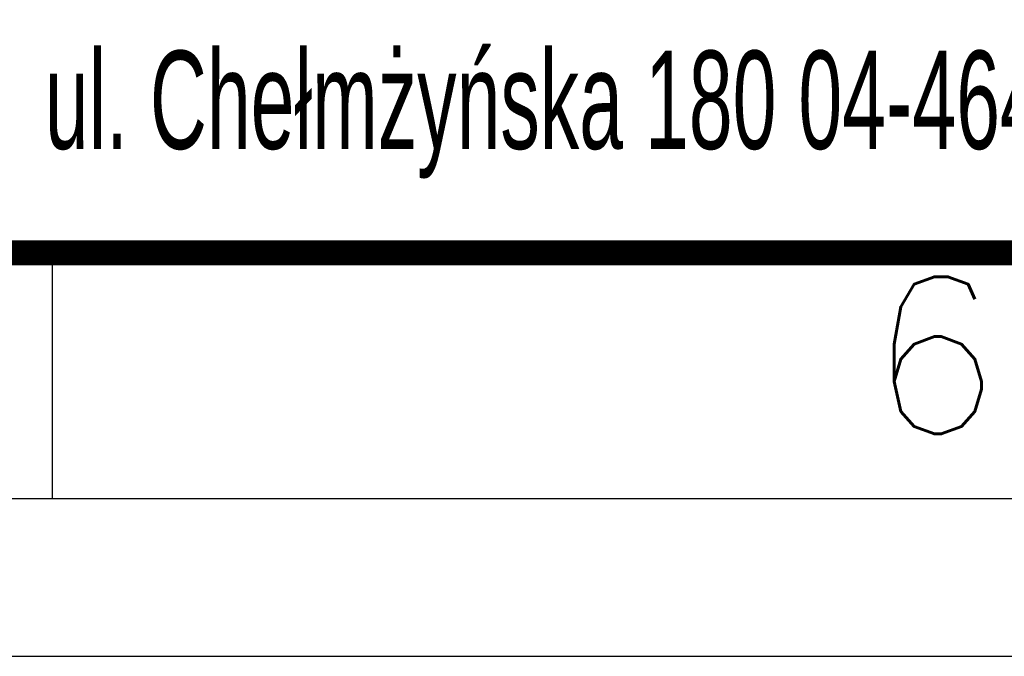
# Model space of a CAD drawing. Header units: millimetres. Extents: x 947 to 1808, y 151 to 525.
# Tile 4 of 27: x 1189 to 1209, y 151 to 163. Entities that reach past the tile are written whole.
import ezdxf
from ezdxf.enums import TextEntityAlignment as Align

# ---------------------------------------------------------------- set-up
doc = ezdxf.new("R2010")
doc.units = ezdxf.units.MM
doc.header["$LTSCALE"] = 15
doc.styles.add('ADESK1', font='romans', dxfattribs={"bigfont": 'bigfont'})
doc.styles.add('ROMAND', font='romand.shx')

# ---------------------------------------------------------------- blocks, each defined once
blk = doc.blocks.new('A3-grafiko')
at = {"color": 5}
blk.add_line((236.673, 5), (236.673, 0), dxfattribs=at)
at = {"color": 5, "linetype": 'Continuous'}
blk.add_lwpolyline([(0, 0), (410, 0), (410, 287), (0, 287)], close=True, dxfattribs=at)
at = {"const_width": 0.51}
blk.add_lwpolyline([(24, 5), (410, 5), (410, 36.601), (24, 36.601)], close=True, dxfattribs=at)
at = {"width": 0.6}
blk.add_text('ul. Chełmżyńska 180 04-464 Warszawa', height=2, dxfattribs=at).set_placement((236.521, 7.118))
at = {"color": 5, "style": 'ADESK1'}
blk.add_text('6', height=3.201, dxfattribs=at).set_placement((254.632, 1.313), align=Align.CENTER)
at = {"color": 250, "style": 'ROMAND', "width": 0.9}
for tag, p, height in [('OPRACOWAŁ', (37.102, 33.56), 2), ('BRANŻA', (290.245, 33.04), 2.243), ('ZMIANA2', (155.377, 33.461), 2), ('ZMIANA3', (201.377, 33.461), 2), ('ZMIANA1', (109.377, 33.461), 2), ('RODZAJ_DOK', (249.47, 33.04), 2.243), ('NAZWA_ZAKŁADU', (375.799, 32.733), 2.243), ('DATA1', (83.569, 32.976), 2), ('OZN_DOK1', (326.144, 32.248), 2.243), ('SPRAWDZIŁ', (37.102, 29.56), 2), ('ZM1_WPROW', (104.855, 29.7), 2), ('ZM2_WPROW', (150.855, 29.7), 2), ('ZM3_WPROW', (196.855, 29.7), 2), ('DATA', (136.056, 29.294), 2), ('DATA', (182.056, 29.294), 2), ('DATA', (228.056, 29.294), 2), ('DATA2', (83.569, 28.976), 2), ('OZN_DOK2', (326.144, 28.407), 2.243), ('NAZWA_OBIEKTU', (375.799, 28.314), 2.243), ('ZATWIERDZIŁ', (37.102, 25.56), 2), ('ZM1_ZATW', (104.855, 25.7), 2), ('ZM2_ZATW', (150.855, 25.7), 2), ('ZM3_ZATW', (196.855, 25.7), 2), ('DATA', (136.056, 25.294), 2), ('DATA', (182.056, 25.294), 2), ('DATA', (228.056, 25.294), 2), ('DATA3', (83.569, 24.976), 2), ('NAZWA_PRAC', (337.117, 22.562), 2.243), ('OPIS_ZM_1', (98.413, 19.262), 1.5), ('OPIS_ZM_2', (144.413, 19.262), 1.5), ('OPIS_ZM_3', (190.413, 19.262), 1.5), ('OPIS_ZM_1', (98.413, 16.762), 1.5), ('OPIS_ZM_2', (144.413, 16.762), 1.5), ('OPIS_ZM_3', (190.413, 16.762), 1.5), ('144', (401.641, 15.998), 2.243), ('1', (392.026, 15.36), 2.243), ('1:1', (368.283, 15.073), 2.243), ('OPIS_ZM_1', (98.413, 14.262), 1.5), ('OPIS_ZM_2', (144.413, 14.262), 1.5), ('OPIS_ZM_3', (190.413, 14.262), 1.5), ('00', (381.556, 12.667), 2.243), ('APLIKACJA', (392.026, 7.205), 2), ('A3', (368.283, 6.918), 2.243)]:
    blk.add_attdef(tag, p, '', height=height, dxfattribs=at)
at = {"color": 1, "style": 'ROMAND'}
for tag, p, height, width in [('TYTUL_1', (249.411, 28.343), 2.243, 0.9), ('TYTUL_2', (249.411, 25.217), 2.243, 0.9), ('TYTUL_3', (249.411, 22.185), 2.243, 0.9), ('PLIK', (37.723, 6.22), 1.8, 0.8)]:
    blk.add_attdef(tag, p, '', height=height, dxfattribs=dict(at, width=width))
blk.add_attdef('NUMER_RYS', text='', height=2.345, dxfattribs=at).set_placement((403.569, 22.948), align=Align.RIGHT)
at = {"color": 250, "style": 'ROMAND', "width": 0.9, "flags": 2}
for tag, p in [('ZAMAWIAJĄCY', (36.801, 20.951)), ('NR_UMOWY', (36.801, 15.674)), ('NAZWA_PROJEKTU', (36.801, 10.726))]:
    blk.add_attdef(tag, p, '', height=2.243, dxfattribs=at)
at = {"color": 1, "style": 'ROMAND', "width": 0.9}
blk.add_attdef('NR_DOK', text='', height=2.548, dxfattribs=at).set_placement((341.162, 12.857), align=Align.CENTER)

msp = doc.modelspace()

# ---------------------------------------------------------------- linework, layer by layer
at = {"layer": 'Defpoints'}
msp.add_lwpolyline([(1156.723, 447.504), (1366.723, 447.504), (1366.723, 150.504), (1156.723, 150.504)], close=True, dxfattribs=at)

# ---------------------------------------------------------------- block references
msp.add_blockref('A3-grafiko', (952.555, 153.721))

doc.saveas('drawing.dxf')
